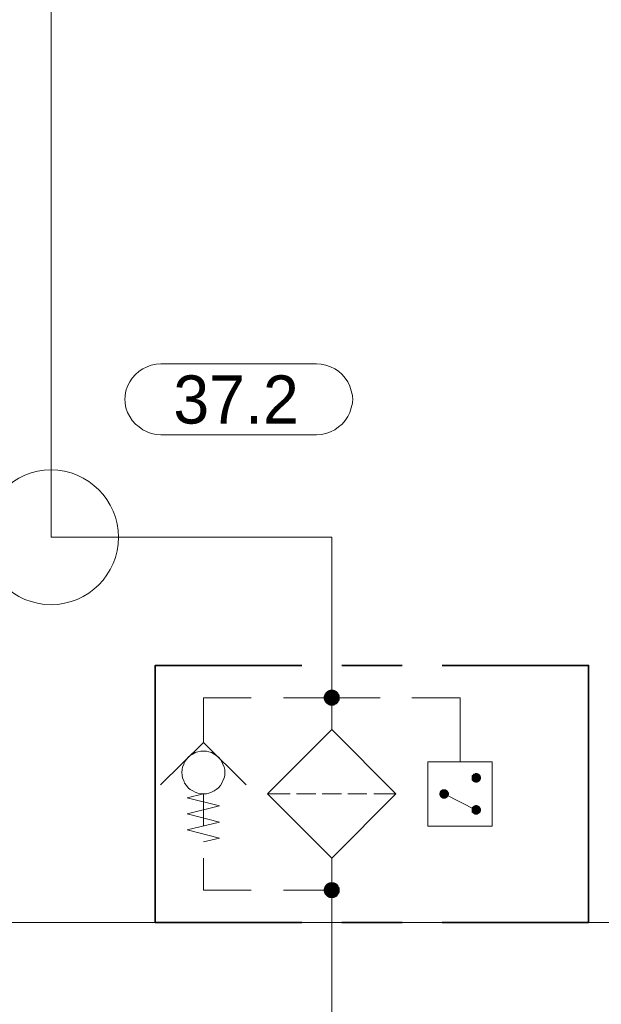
# Model space of a CAD drawing. Header units: millimetres. Extents: x 0 to 138, y 0 to 47.
# Tile 124 of 165: x 45.63 to 46.77, y 4.01 to 5.94. Entities that reach past the tile are written whole.
import ezdxf

# ---------------------------------------------------------------- set-up
doc = ezdxf.new("R2010")
doc.units = ezdxf.units.MM
for name, color, linetype in [('PDF_Geomertry', 7, 'Continuous'), ('PDF_Solid Fills', 7, 'Continuous'), ('PDF_Text', 7, 'Continuous')]:
    doc.layers.add(name, color=color, linetype=linetype)
doc.styles.add('PDF Arial', font='txt')

msp = doc.modelspace()

# ---------------------------------------------------------------- hatches: boundary and pattern name
at = {"layer": 'PDF_Solid Fills', "transparency": 33554559}
for points in [[(46.2376, 4.6096), (46.2215, 4.6118), (46.2224, 4.6138)], [(46.2376, 4.6096), (46.2215, 4.6096), (46.2215, 4.6118)], [(46.2376, 4.6096), (46.2224, 4.6138), (46.2229, 4.616)], [(46.2376, 4.6096), (46.2229, 4.616), (46.2237, 4.6174)], [(46.2376, 4.6096), (46.2237, 4.6174), (46.2251, 4.6193)], [(46.2376, 4.6096), (46.2251, 4.6193), (46.2265, 4.6207)], [(46.2376, 4.6096), (46.2265, 4.6207), (46.2279, 4.6221)], [(46.2376, 4.6096), (46.2279, 4.6221), (46.2299, 4.6235)], [(46.2376, 4.6096), (46.2299, 4.6235), (46.2313, 4.6243)], [(46.2376, 4.6096), (46.2313, 4.6243), (46.2335, 4.6249)], [(46.2376, 4.6096), (46.2335, 4.6249), (46.2354, 4.6257)], [(46.2376, 4.6096), (46.2354, 4.6257), (46.2376, 4.6257)], [(46.2376, 4.6096), (46.2396, 4.6257), (46.2418, 4.6249)], [(46.2376, 4.6096), (46.2376, 4.6257), (46.2396, 4.6257)], [(46.2376, 4.6096), (46.2418, 4.6249), (46.2432, 4.6243)], [(46.2376, 4.6096), (46.2432, 4.6243), (46.2451, 4.6235)], [(46.2376, 4.6096), (46.2451, 4.6235), (46.2474, 4.6221)], [(46.2376, 4.6096), (46.2474, 4.6221), (46.2487, 4.6207)], [(46.2376, 4.6096), (46.2487, 4.6207), (46.2501, 4.6193)], [(46.2376, 4.6096), (46.2501, 4.6193), (46.2507, 4.6174)], [(46.2376, 4.6096), (46.2507, 4.6174), (46.2521, 4.616)], [(46.2376, 4.6096), (46.2521, 4.616), (46.2529, 4.6138)], [(46.2376, 4.6096), (46.2529, 4.6138), (46.2529, 4.6118)], [(46.2376, 4.6096), (46.2529, 4.6118), (46.2529, 4.6096)], [(46.2376, 4.6096), (46.2215, 4.6076), (46.2215, 4.6096)], [(46.2376, 4.6096), (46.2224, 4.6054), (46.2215, 4.6076)], [(46.2376, 4.6096), (46.2229, 4.6035), (46.2224, 4.6054)], [(46.2376, 4.6096), (46.2237, 4.6021), (46.2229, 4.6035)], [(46.2376, 4.6096), (46.2251, 4.5999), (46.2237, 4.6021)], [(46.2376, 4.6096), (46.2265, 4.5985), (46.2251, 4.5999)], [(46.2376, 4.6096), (46.2279, 4.5971), (46.2265, 4.5985)], [(46.2376, 4.6096), (46.2299, 4.5965), (46.2279, 4.5971)], [(46.2376, 4.6096), (46.2313, 4.5951), (46.2299, 4.5965)], [(46.2376, 4.6096), (46.2335, 4.5943), (46.2313, 4.5951)], [(46.2376, 4.6096), (46.2354, 4.5943), (46.2335, 4.5943)], [(46.2376, 4.6096), (46.2376, 4.5943), (46.2354, 4.5943)], [(46.2376, 4.6096), (46.2396, 4.5943), (46.2376, 4.5943)], [(46.2376, 4.6096), (46.2418, 4.5943), (46.2396, 4.5943)], [(46.2376, 4.6096), (46.2432, 4.5951), (46.2418, 4.5943)], [(46.2376, 4.6096), (46.2451, 4.5965), (46.2432, 4.5951)], [(46.2376, 4.6096), (46.2474, 4.5971), (46.2451, 4.5965)], [(46.2376, 4.6096), (46.2487, 4.5985), (46.2474, 4.5971)], [(46.2376, 4.6096), (46.2501, 4.5999), (46.2487, 4.5985)], [(46.2376, 4.6096), (46.2507, 4.6021), (46.2501, 4.5999)], [(46.2376, 4.6096), (46.2521, 4.6035), (46.2507, 4.6021)], [(46.2376, 4.6096), (46.2529, 4.6054), (46.2521, 4.6035)], [(46.2376, 4.6096), (46.2529, 4.6076), (46.2529, 4.6054)], [(46.2376, 4.6096), (46.2529, 4.6096), (46.2529, 4.6076)], [(46.5201, 4.4526), (46.5118, 4.4576), (46.5126, 4.4582)], [(46.5201, 4.4526), (46.5118, 4.4562), (46.5118, 4.4576)], [(46.5201, 4.4526), (46.5126, 4.4582), (46.514, 4.459)], [(46.5201, 4.4526), (46.514, 4.459), (46.5146, 4.4604)], [(46.5201, 4.4526), (46.5146, 4.4604), (46.5154, 4.461)], [(46.5201, 4.4526), (46.5154, 4.461), (46.5168, 4.461)], [(46.5201, 4.4526), (46.5168, 4.461), (46.5182, 4.4618)], [(46.5201, 4.4526), (46.5182, 4.4618), (46.5187, 4.4618)], [(46.5201, 4.4526), (46.5187, 4.4618), (46.5201, 4.4618)], [(46.5201, 4.4526), (46.5229, 4.4618), (46.5238, 4.461)], [(46.5201, 4.4526), (46.5215, 4.4618), (46.5229, 4.4618)], [(46.5201, 4.4526), (46.5201, 4.4618), (46.5215, 4.4618)], [(46.5201, 4.4526), (46.5251, 4.461), (46.5257, 4.4604)], [(46.5201, 4.4526), (46.5238, 4.461), (46.5251, 4.461)], [(46.5201, 4.4526), (46.5257, 4.4604), (46.5271, 4.459)], [(46.5201, 4.4526), (46.5271, 4.459), (46.5279, 4.4582)], [(46.5201, 4.4526), (46.5279, 4.4582), (46.5285, 4.4576)], [(46.5201, 4.4526), (46.5285, 4.4576), (46.5293, 4.4562)], [(46.5201, 4.4526), (46.5113, 4.4549), (46.5118, 4.4562)], [(46.5201, 4.4526), (46.5113, 4.454), (46.5113, 4.4549)], [(46.5201, 4.4526), (46.5113, 4.4526), (46.5113, 4.454)], [(46.5201, 4.4526), (46.5113, 4.4513), (46.5113, 4.4526)], [(46.5201, 4.4526), (46.5113, 4.4499), (46.5113, 4.4513)], [(46.5201, 4.4526), (46.5118, 4.4493), (46.5113, 4.4499)], [(46.5201, 4.4526), (46.5118, 4.4479), (46.5118, 4.4493)], [(46.5201, 4.4526), (46.5126, 4.4471), (46.5118, 4.4479)], [(46.5201, 4.4526), (46.514, 4.4457), (46.5126, 4.4471)], [(46.5201, 4.4526), (46.5146, 4.4451), (46.514, 4.4457)], [(46.5201, 4.4526), (46.5154, 4.4443), (46.5146, 4.4451)], [(46.5201, 4.4526), (46.5168, 4.4438), (46.5154, 4.4443)], [(46.5201, 4.4526), (46.5182, 4.4438), (46.5168, 4.4438)], [(46.5201, 4.4526), (46.5187, 4.4429), (46.5182, 4.4438)], [(46.5201, 4.4526), (46.5201, 4.4429), (46.5187, 4.4429)], [(46.5201, 4.4526), (46.5293, 4.4562), (46.5293, 4.4549)], [(46.5201, 4.4526), (46.5293, 4.4549), (46.5299, 4.454)], [(46.5201, 4.4526), (46.5299, 4.454), (46.5299, 4.4526)], [(46.5201, 4.4526), (46.5215, 4.4429), (46.5201, 4.4429)], [(46.5201, 4.4526), (46.5229, 4.4438), (46.5215, 4.4429)], [(46.5201, 4.4526), (46.5238, 4.4438), (46.5229, 4.4438)], [(46.5201, 4.4526), (46.5251, 4.4443), (46.5238, 4.4438)], [(46.5201, 4.4526), (46.5257, 4.4451), (46.5251, 4.4443)], [(46.5201, 4.4526), (46.5271, 4.4457), (46.5257, 4.4451)], [(46.5201, 4.4526), (46.5279, 4.4471), (46.5271, 4.4457)], [(46.5201, 4.4526), (46.5285, 4.4479), (46.5279, 4.4471)], [(46.5201, 4.4526), (46.5293, 4.4493), (46.5285, 4.4479)], [(46.5201, 4.4526), (46.5293, 4.4499), (46.5293, 4.4493)], [(46.5201, 4.4526), (46.5299, 4.4513), (46.5293, 4.4499)], [(46.5201, 4.4526), (46.5299, 4.4526), (46.5299, 4.4513)], [(46.4576, 4.4215), (46.4479, 4.4221), (46.4487, 4.4235)], [(46.4576, 4.4215), (46.4479, 4.4215), (46.4479, 4.4221)], [(46.4576, 4.4215), (46.4479, 4.4201), (46.4479, 4.4215)], [(46.4576, 4.4215), (46.4487, 4.4188), (46.4479, 4.4201)], [(46.4576, 4.4215), (46.4487, 4.4249), (46.4493, 4.4257)], [(46.4576, 4.4215), (46.4487, 4.4235), (46.4487, 4.4249)], [(46.4576, 4.4215), (46.4487, 4.4174), (46.4487, 4.4188)], [(46.4576, 4.4215), (46.4493, 4.4165), (46.4487, 4.4174)], [(46.4576, 4.4215), (46.4493, 4.4257), (46.4501, 4.4271)], [(46.4576, 4.4215), (46.4501, 4.4151), (46.4493, 4.4165)], [(46.4576, 4.4215), (46.4501, 4.4271), (46.4507, 4.4276)], [(46.4576, 4.4215), (46.4507, 4.4146), (46.4501, 4.4151)], [(46.4576, 4.4215), (46.4507, 4.4276), (46.4515, 4.4285)], [(46.4576, 4.4215), (46.4515, 4.4138), (46.4507, 4.4146)], [(46.4576, 4.4215), (46.4515, 4.4285), (46.4529, 4.429)], [(46.4576, 4.4215), (46.4529, 4.4132), (46.4515, 4.4138)], [(46.4576, 4.4215), (46.4529, 4.429), (46.4535, 4.4299)], [(46.4576, 4.4215), (46.4535, 4.4124), (46.4529, 4.4132)], [(46.4576, 4.4215), (46.4535, 4.4299), (46.4549, 4.4304)], [(46.4576, 4.4215), (46.4549, 4.4118), (46.4535, 4.4124)], [(46.4576, 4.4215), (46.4549, 4.4304), (46.4563, 4.4304)], [(46.4576, 4.4215), (46.4563, 4.4118), (46.4549, 4.4118)], [(46.4576, 4.4215), (46.4563, 4.4304), (46.4576, 4.4304)], [(46.4576, 4.4215), (46.4576, 4.4118), (46.4563, 4.4118)], [(46.4576, 4.4215), (46.4599, 4.4304), (46.4613, 4.4299)], [(46.4576, 4.4215), (46.4585, 4.4304), (46.4599, 4.4304)], [(46.4576, 4.4215), (46.4576, 4.4304), (46.4585, 4.4304)], [(46.4576, 4.4215), (46.4613, 4.4299), (46.4618, 4.429)], [(46.4576, 4.4215), (46.4618, 4.429), (46.4632, 4.4285)], [(46.4576, 4.4215), (46.4632, 4.4285), (46.464, 4.4276)], [(46.4576, 4.4215), (46.464, 4.4276), (46.4646, 4.4271)], [(46.4576, 4.4215), (46.4646, 4.4271), (46.4654, 4.4257)], [(46.4576, 4.4215), (46.4654, 4.4257), (46.466, 4.4249)], [(46.4576, 4.4215), (46.466, 4.4249), (46.4668, 4.4235)], [(46.4576, 4.4215), (46.4668, 4.4235), (46.4668, 4.4221)], [(46.4576, 4.4215), (46.4668, 4.4221), (46.4668, 4.4215)], [(46.4576, 4.4215), (46.4585, 4.4118), (46.4576, 4.4118)], [(46.4576, 4.4215), (46.4599, 4.4118), (46.4585, 4.4118)], [(46.4576, 4.4215), (46.4613, 4.4124), (46.4599, 4.4118)], [(46.4576, 4.4215), (46.4618, 4.4132), (46.4613, 4.4124)], [(46.4576, 4.4215), (46.4632, 4.4138), (46.4618, 4.4132)], [(46.4576, 4.4215), (46.464, 4.4146), (46.4632, 4.4138)], [(46.4576, 4.4215), (46.4646, 4.4151), (46.464, 4.4146)], [(46.4576, 4.4215), (46.4654, 4.4165), (46.4646, 4.4151)], [(46.4576, 4.4215), (46.466, 4.4174), (46.4654, 4.4165)], [(46.4576, 4.4215), (46.4668, 4.4188), (46.466, 4.4174)], [(46.4576, 4.4215), (46.4668, 4.4201), (46.4668, 4.4188)], [(46.4576, 4.4215), (46.4668, 4.4215), (46.4668, 4.4201)], [(46.5201, 4.3896), (46.5182, 4.3985), (46.5187, 4.3993)], [(46.5201, 4.3896), (46.5187, 4.3993), (46.5201, 4.3993)], [(46.5201, 4.3896), (46.5215, 4.3993), (46.5229, 4.3985)], [(46.5201, 4.3896), (46.5201, 4.3993), (46.5215, 4.3993)], [(46.5201, 4.3896), (46.5113, 4.3924), (46.5118, 4.3929)], [(46.5201, 4.3896), (46.5113, 4.391), (46.5113, 4.3924)], [(46.5201, 4.3896), (46.5113, 4.3896), (46.5113, 4.391)], [(46.5201, 4.3896), (46.5113, 4.3888), (46.5113, 4.3896)], [(46.5201, 4.3896), (46.5113, 4.3874), (46.5113, 4.3888)], [(46.5201, 4.3896), (46.5118, 4.386), (46.5113, 4.3874)], [(46.5201, 4.3896), (46.5118, 4.3943), (46.5126, 4.3957)], [(46.5201, 4.3896), (46.5118, 4.3929), (46.5118, 4.3943)], [(46.5201, 4.3896), (46.5118, 4.3846), (46.5118, 4.386)], [(46.5201, 4.3896), (46.5126, 4.384), (46.5118, 4.3846)], [(46.5201, 4.3896), (46.5126, 4.3957), (46.514, 4.3965)], [(46.5201, 4.3896), (46.514, 4.3832), (46.5126, 4.384)], [(46.5201, 4.3896), (46.514, 4.3965), (46.5146, 4.3971)], [(46.5201, 4.3896), (46.5146, 4.3826), (46.514, 4.3832)], [(46.5201, 4.3896), (46.5146, 4.3971), (46.5154, 4.3979)], [(46.5201, 4.3896), (46.5154, 4.3818), (46.5146, 4.3826)], [(46.5201, 4.3896), (46.5154, 4.3979), (46.5168, 4.3985)], [(46.5201, 4.3896), (46.5168, 4.3813), (46.5154, 4.3818)], [(46.5201, 4.3896), (46.5168, 4.3985), (46.5182, 4.3985)], [(46.5201, 4.3896), (46.5182, 4.3804), (46.5168, 4.3813)], [(46.5201, 4.3896), (46.5187, 4.3804), (46.5182, 4.3804)], [(46.5201, 4.3896), (46.5201, 4.3804), (46.5187, 4.3804)], [(46.5201, 4.3896), (46.5238, 4.3985), (46.5251, 4.3979)], [(46.5201, 4.3896), (46.5229, 4.3985), (46.5238, 4.3985)], [(46.5201, 4.3896), (46.5251, 4.3979), (46.5257, 4.3971)], [(46.5201, 4.3896), (46.5257, 4.3971), (46.5271, 4.3965)], [(46.5201, 4.3896), (46.5271, 4.3965), (46.5279, 4.3957)], [(46.5201, 4.3896), (46.5279, 4.3957), (46.5285, 4.3943)], [(46.5201, 4.3896), (46.5285, 4.3943), (46.5293, 4.3929)], [(46.5201, 4.3896), (46.5293, 4.3929), (46.5293, 4.3924)], [(46.5201, 4.3896), (46.5293, 4.3924), (46.5299, 4.391)], [(46.5201, 4.3896), (46.5299, 4.391), (46.5299, 4.3896)], [(46.5201, 4.3896), (46.5215, 4.3804), (46.5201, 4.3804)], [(46.5201, 4.3896), (46.5229, 4.3804), (46.5215, 4.3804)], [(46.5201, 4.3896), (46.5238, 4.3813), (46.5229, 4.3804)], [(46.5201, 4.3896), (46.5251, 4.3818), (46.5238, 4.3813)], [(46.5201, 4.3896), (46.5257, 4.3826), (46.5251, 4.3818)], [(46.5201, 4.3896), (46.5271, 4.3832), (46.5257, 4.3826)], [(46.5201, 4.3896), (46.5279, 4.384), (46.5271, 4.3832)], [(46.5201, 4.3896), (46.5285, 4.3846), (46.5279, 4.384)], [(46.5201, 4.3896), (46.5293, 4.386), (46.5285, 4.3846)], [(46.5201, 4.3896), (46.5293, 4.3874), (46.5293, 4.386)], [(46.5201, 4.3896), (46.5299, 4.3888), (46.5293, 4.3874)], [(46.5201, 4.3896), (46.5299, 4.3896), (46.5299, 4.3888)], [(46.2376, 4.2326), (46.2265, 4.2438), (46.2279, 4.2451)], [(46.2376, 4.2326), (46.2279, 4.2451), (46.2299, 4.2465)], [(46.2376, 4.2326), (46.2299, 4.2465), (46.2313, 4.2471)], [(46.2376, 4.2326), (46.2313, 4.2471), (46.2335, 4.2479)], [(46.2376, 4.2326), (46.2335, 4.2479), (46.2354, 4.2479)], [(46.2376, 4.2326), (46.2354, 4.2479), (46.2376, 4.2485)], [(46.2376, 4.2326), (46.2376, 4.2485), (46.2396, 4.2479)], [(46.2376, 4.2326), (46.2418, 4.2479), (46.2432, 4.2471)], [(46.2376, 4.2326), (46.2396, 4.2479), (46.2418, 4.2479)], [(46.2376, 4.2326), (46.2432, 4.2471), (46.2451, 4.2465)], [(46.2376, 4.2326), (46.2451, 4.2465), (46.2474, 4.2451)], [(46.2376, 4.2326), (46.2474, 4.2451), (46.2487, 4.2438)], [(46.2376, 4.2326), (46.2215, 4.2346), (46.2224, 4.2368)], [(46.2376, 4.2326), (46.2215, 4.2326), (46.2215, 4.2346)], [(46.2376, 4.2326), (46.2215, 4.2304), (46.2215, 4.2326)], [(46.2376, 4.2326), (46.2224, 4.2285), (46.2215, 4.2304)], [(46.2376, 4.2326), (46.2224, 4.2368), (46.2229, 4.2388)], [(46.2376, 4.2326), (46.2229, 4.2263), (46.2224, 4.2285)], [(46.2376, 4.2326), (46.2229, 4.2388), (46.2237, 4.2401)], [(46.2376, 4.2326), (46.2237, 4.2249), (46.2229, 4.2263)], [(46.2376, 4.2326), (46.2237, 4.2401), (46.2251, 4.2424)], [(46.2376, 4.2326), (46.2251, 4.2229), (46.2237, 4.2249)], [(46.2376, 4.2326), (46.2251, 4.2424), (46.2265, 4.2438)], [(46.2376, 4.2326), (46.2265, 4.2215), (46.2251, 4.2229)], [(46.2376, 4.2326), (46.2279, 4.2201), (46.2265, 4.2215)], [(46.2376, 4.2326), (46.2299, 4.2188), (46.2279, 4.2201)], [(46.2376, 4.2326), (46.2313, 4.2179), (46.2299, 4.2188)], [(46.2376, 4.2326), (46.2335, 4.2174), (46.2313, 4.2179)], [(46.2376, 4.2326), (46.2354, 4.2174), (46.2335, 4.2174)], [(46.2376, 4.2326), (46.2376, 4.2165), (46.2354, 4.2174)], [(46.2376, 4.2326), (46.2487, 4.2438), (46.2501, 4.2424)], [(46.2376, 4.2326), (46.2501, 4.2424), (46.2507, 4.2401)], [(46.2376, 4.2326), (46.2507, 4.2401), (46.2521, 4.2388)], [(46.2376, 4.2326), (46.2521, 4.2388), (46.2529, 4.2368)], [(46.2376, 4.2326), (46.2529, 4.2368), (46.2529, 4.2346)], [(46.2376, 4.2326), (46.2529, 4.2346), (46.2529, 4.2326)], [(46.2376, 4.2326), (46.2396, 4.2174), (46.2376, 4.2165)], [(46.2376, 4.2326), (46.2418, 4.2174), (46.2396, 4.2174)], [(46.2376, 4.2326), (46.2432, 4.2179), (46.2418, 4.2174)], [(46.2376, 4.2326), (46.2451, 4.2188), (46.2432, 4.2179)], [(46.2376, 4.2326), (46.2474, 4.2201), (46.2451, 4.2188)], [(46.2376, 4.2326), (46.2487, 4.2215), (46.2474, 4.2201)], [(46.2376, 4.2326), (46.2501, 4.2229), (46.2487, 4.2215)], [(46.2376, 4.2326), (46.2507, 4.2249), (46.2501, 4.2229)], [(46.2376, 4.2326), (46.2521, 4.2263), (46.2507, 4.2249)], [(46.2376, 4.2326), (46.2529, 4.2285), (46.2521, 4.2263)], [(46.2376, 4.2326), (46.2529, 4.2304), (46.2529, 4.2285)], [(46.2376, 4.2326), (46.2529, 4.2326), (46.2529, 4.2304)]]:
    msp.add_hatch(color=256, dxfattribs=at).paths.add_polyline_path(points)

# ---------------------------------------------------------------- linework, layer by layer
at = {"layer": 'PDF_Geomertry', "lineweight": 15}
for points in [[(46.2376, 4.5471), (46.2376, 4.6729), (46.2376, 4.9243), (46.0646, 4.9243), (45.6876, 4.9243), (45.6876, 5.3013), (45.6876, 22.1438)], [(45.9863, 4.5221), (45.9863, 4.5471), (45.9863, 4.6096), (46.0799, 4.6096)], [(46.1432, 4.6096), (46.2376, 4.6096), (46.3321, 4.6096)], [(46.489, 4.484), (46.489, 4.6096), (46.3946, 4.6096)], [(45.9021, 4.4387), (45.9863, 4.5221), (46.0696, 4.4387)], [(45.9863, 4.3271), (46.0174, 4.3346), (45.9543, 4.3507), (46.0174, 4.366), (45.9543, 4.3818), (46.0174, 4.3979), (45.9543, 4.4132), (45.9863, 4.4215), (45.9863, 4.3582)], [(46.1557, 4.4215), (46.1118, 4.4215)], [(46.2063, 4.4215), (46.1682, 4.4215)], [(46.2188, 4.4215), (46.2563, 4.4215)], [(46.2687, 4.4215), (46.3063, 4.4215)], [(46.3632, 4.4215), (46.3196, 4.4215)], [(46.4576, 4.4215), (46.5201, 4.3896)], [(45.9863, 4.2951), (45.9863, 4.2326), (46.0799, 4.2326)], [(46.2376, 4.2951), (46.2376, 4.1693), (46.2376, 2.441)], [(46.1432, 4.2326), (46.2376, 4.2326)], [(3.8682, 4.1693), (53.2376, 4.1693)]]:
    msp.add_lwpolyline(points, dxfattribs=at)
for points in [[(46.2076, 5.2638), (46.2168, 5.2632), (46.2257, 5.261), (46.2349, 5.2582), (46.2432, 5.254), (46.2507, 5.2493), (46.2576, 5.2429), (46.264, 5.236), (46.2687, 5.2285), (46.2729, 5.2201), (46.2757, 5.211), (46.2779, 5.2021), (46.2785, 5.1929), (46.2785, 5.1957), (46.2779, 5.1868), (46.2757, 5.1776), (46.2729, 5.1688), (46.2687, 5.1604), (46.264, 5.1526), (46.2576, 5.1457), (46.2507, 5.1401), (46.2432, 5.1346), (46.2349, 5.1304), (46.2257, 5.1276), (46.2168, 5.1257), (46.2076, 5.1249), (45.9029, 5.1249), (45.8932, 5.1257), (45.884, 5.1276), (45.8757, 5.1304), (45.8674, 5.1346), (45.8599, 5.1401), (45.8529, 5.1457), (45.8465, 5.1526), (45.8418, 5.1604), (45.8376, 5.1688), (45.834, 5.1776), (45.8326, 5.1868), (45.8321, 5.1957), (45.8321, 5.1929), (45.8326, 5.2021), (45.834, 5.211), (45.8376, 5.2201), (45.8418, 5.2285), (45.8465, 5.236), (45.8529, 5.2429), (45.8599, 5.2493), (45.8674, 5.254), (45.8757, 5.2582), (45.884, 5.261), (45.8932, 5.2632), (45.9029, 5.2638), (46.2076, 5.2638)], [(46.2376, 4.5471), (46.3632, 4.4215), (46.2376, 4.2951), (46.1118, 4.4215)], [(46.0279, 4.4632), (46.0279, 4.4688), (46.0265, 4.4743), (46.0243, 4.479), (46.0224, 4.484), (46.0196, 4.4888), (46.0154, 4.4929), (46.0113, 4.4965), (46.0071, 4.4993), (46.0021, 4.5021), (45.9965, 4.5035), (45.9918, 4.5049), (45.9863, 4.5049), (45.9807, 4.5049), (45.9751, 4.5035), (45.9701, 4.5021), (45.9654, 4.4993), (45.9604, 4.4965), (45.9563, 4.4929), (45.9529, 4.4888), (45.9493, 4.484), (45.9474, 4.479), (45.9451, 4.4743), (45.9446, 4.4688), (45.9438, 4.4632), (45.9446, 4.4576), (45.9451, 4.4521), (45.9474, 4.4471), (45.9493, 4.4424), (45.9529, 4.4374), (45.9563, 4.4332), (45.9604, 4.4299), (45.9654, 4.4271), (45.9701, 4.4243), (45.9751, 4.4229), (45.9807, 4.4215), (45.9863, 4.4215), (45.9918, 4.4215), (45.9965, 4.4229), (46.0021, 4.4243), (46.0071, 4.4271), (46.0113, 4.4299), (46.0154, 4.4332), (46.0196, 4.4374), (46.0224, 4.4424), (46.0243, 4.4471), (46.0265, 4.4521), (46.0279, 4.4576), (46.0279, 4.4632)], [(46.4257, 4.3582), (46.5515, 4.3582), (46.5515, 4.484), (46.4257, 4.484), (46.4257, 4.3582)]]:
    msp.add_lwpolyline(points, close=True, dxfattribs=at)
at = {"layer": 'PDF_Geomertry', "lineweight": 35}
for points in [[(46.1785, 4.1693), (45.8918, 4.1693), (45.8918, 4.6729), (46.1785, 4.6729)], [(46.2571, 4.6729), (46.3751, 4.6729)], [(46.4535, 4.6729), (46.7404, 4.6729), (46.7404, 4.1693), (46.4535, 4.1693)], [(46.3751, 4.1693), (46.2571, 4.1693)]]:
    msp.add_lwpolyline(points, dxfattribs=at)
at = {"layer": 'PDF_Geomertry', "lineweight": 0}
for points in [[(46.2299, 4.6096), (46.2299, 4.609), (46.2299, 4.6076), (46.2299, 4.6068), (46.2307, 4.6054), (46.2313, 4.6049), (46.2321, 4.604), (46.2326, 4.6035), (46.2335, 4.6026), (46.234, 4.6026), (46.2354, 4.6021), (46.2363, 4.6021), (46.2376, 4.6021), (46.2382, 4.6021), (46.2396, 4.6021), (46.2404, 4.6026), (46.241, 4.6026), (46.2424, 4.6035), (46.2432, 4.604), (46.2438, 4.6049), (46.2446, 4.6054), (46.2446, 4.6068), (46.2451, 4.6076), (46.2451, 4.609), (46.2451, 4.6096), (46.2451, 4.611), (46.2451, 4.6118), (46.2446, 4.6124), (46.2446, 4.6138), (46.2438, 4.6146), (46.2432, 4.6151), (46.2424, 4.616), (46.241, 4.6165), (46.2404, 4.6174), (46.2396, 4.6174), (46.2382, 4.6174), (46.2376, 4.6174), (46.2363, 4.6174), (46.2354, 4.6174), (46.234, 4.6174), (46.2335, 4.6165), (46.2326, 4.616), (46.2321, 4.6151), (46.2313, 4.6146), (46.2307, 4.6138), (46.2299, 4.6124), (46.2299, 4.6118), (46.2299, 4.611), (46.2299, 4.6096)], [(46.5154, 4.4526), (46.5154, 4.4521), (46.516, 4.4513), (46.516, 4.4507), (46.516, 4.4499), (46.5168, 4.4499), (46.5168, 4.4493), (46.5174, 4.4485), (46.5182, 4.4485), (46.5187, 4.4485), (46.5187, 4.4479), (46.5196, 4.4479), (46.5201, 4.4479), (46.521, 4.4479), (46.5215, 4.4479), (46.5224, 4.4485), (46.5229, 4.4485), (46.5238, 4.4493), (46.5243, 4.4499), (46.5243, 4.4507), (46.5251, 4.4513), (46.5251, 4.4521), (46.5251, 4.4526), (46.5251, 4.4535), (46.5251, 4.454), (46.5243, 4.454), (46.5243, 4.4549), (46.5243, 4.4554), (46.5238, 4.4562), (46.5229, 4.4562), (46.5229, 4.4568), (46.5224, 4.4568), (46.5215, 4.4568), (46.521, 4.4576), (46.5201, 4.4576), (46.5196, 4.4576), (46.5187, 4.4568), (46.5182, 4.4568), (46.5174, 4.4562), (46.5168, 4.4562), (46.5168, 4.4554), (46.516, 4.4549), (46.516, 4.454), (46.5154, 4.4535), (46.5154, 4.4526)], [(46.4529, 4.4215), (46.4529, 4.4207), (46.4529, 4.4201), (46.4529, 4.4193), (46.4535, 4.4188), (46.4535, 4.4179), (46.4543, 4.4179), (46.4549, 4.4174), (46.4557, 4.4165), (46.4563, 4.4165), (46.4571, 4.4165), (46.4576, 4.4165), (46.4585, 4.4165), (46.459, 4.4165), (46.4599, 4.4174), (46.4604, 4.4174), (46.4604, 4.4179), (46.4613, 4.4179), (46.4618, 4.4188), (46.4618, 4.4193), (46.4618, 4.4201), (46.4618, 4.4207), (46.4618, 4.4215), (46.4618, 4.4221), (46.4618, 4.4229), (46.4618, 4.4235), (46.4613, 4.4243), (46.4604, 4.4243), (46.4604, 4.4249), (46.4599, 4.4249), (46.459, 4.4257), (46.4585, 4.4257), (46.4576, 4.4257), (46.4571, 4.4257), (46.4563, 4.4257), (46.4557, 4.4257), (46.4549, 4.4249), (46.4543, 4.4243), (46.4535, 4.4243), (46.4535, 4.4235), (46.4529, 4.4229), (46.4529, 4.4221), (46.4529, 4.4215)], [(46.5154, 4.3896), (46.5154, 4.3888), (46.516, 4.3888), (46.516, 4.3882), (46.516, 4.3874), (46.5168, 4.3868), (46.5168, 4.386), (46.5174, 4.386), (46.5182, 4.3854), (46.5187, 4.3854), (46.5196, 4.3854), (46.5201, 4.3846), (46.521, 4.3854), (46.5215, 4.3854), (46.5224, 4.3854), (46.5229, 4.3854), (46.5229, 4.386), (46.5238, 4.386), (46.5243, 4.3868), (46.5243, 4.3874), (46.5243, 4.3882), (46.5251, 4.3888), (46.5251, 4.3896), (46.5251, 4.3901), (46.5251, 4.391), (46.5243, 4.3915), (46.5243, 4.3924), (46.5238, 4.3929), (46.5229, 4.3937), (46.5224, 4.3943), (46.5215, 4.3943), (46.521, 4.3943), (46.5201, 4.3943), (46.5196, 4.3943), (46.5187, 4.3943), (46.5182, 4.3937), (46.5174, 4.3937), (46.5168, 4.3929), (46.5168, 4.3924), (46.516, 4.3924), (46.516, 4.3915), (46.516, 4.391), (46.5154, 4.3901), (46.5154, 4.3896)], [(46.2299, 4.2326), (46.2299, 4.2313), (46.2299, 4.2304), (46.2299, 4.2299), (46.2307, 4.2285), (46.2313, 4.2276), (46.2321, 4.2271), (46.2326, 4.2263), (46.2335, 4.2257), (46.234, 4.2257), (46.2354, 4.2249), (46.2363, 4.2249), (46.2376, 4.2249), (46.2382, 4.2249), (46.2396, 4.2249), (46.2404, 4.2257), (46.241, 4.2257), (46.2424, 4.2263), (46.2432, 4.2271), (46.2438, 4.2276), (46.2446, 4.2285), (46.2446, 4.2299), (46.2451, 4.2304), (46.2451, 4.2313), (46.2451, 4.2326), (46.2451, 4.2332), (46.2451, 4.2346), (46.2446, 4.2354), (46.2446, 4.2368), (46.2438, 4.2374), (46.2432, 4.2382), (46.2424, 4.2388), (46.241, 4.2396), (46.2404, 4.2396), (46.2396, 4.2401), (46.2382, 4.2401), (46.2376, 4.2401), (46.2363, 4.2401), (46.2354, 4.2401), (46.234, 4.2396), (46.2335, 4.2396), (46.2326, 4.2388), (46.2321, 4.2382), (46.2313, 4.2374), (46.2307, 4.2368), (46.2299, 4.2354), (46.2299, 4.2346), (46.2299, 4.2332), (46.2299, 4.2326)]]:
    msp.add_lwpolyline(points, close=True, dxfattribs=at)
at = {"layer": 'PDF_Geomertry', "lineweight": 15}
msp.add_circle((45.6876, 4.9239), 0.132, dxfattribs=at)

# ---------------------------------------------------------------- texts
at = {"layer": 'PDF_Text', "insert": (45.9271, 5.1454), "char_height": 0.09445, "attachment_point": 7, "style": 'PDF Arial'}
msp.add_mtext('37.2', dxfattribs=at)

doc.saveas('drawing.dxf')
